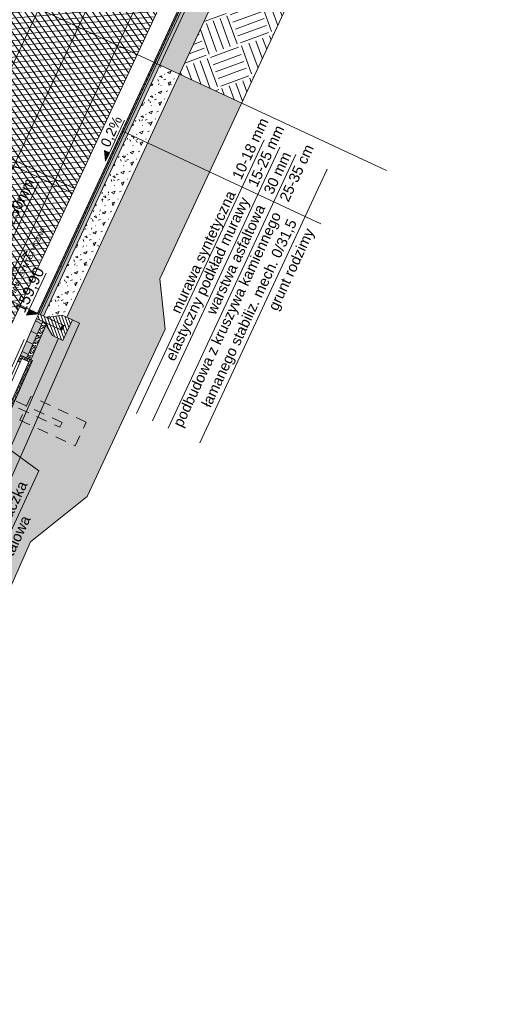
# Model space of a CAD drawing. Header units: millimetres. Extents: x 1962 to 3194, y -795 to -219.
# Tile 17 of 256: x 1995.26 to 2000.64, y -532.99 to -521.68. Entities that reach past the tile are written whole.
import ezdxf

# ---------------------------------------------------------------- set-up
doc = ezdxf.new("R2010")
doc.units = ezdxf.units.MM
doc.linetypes.add('HIDDEN', pattern=[9.525, 6.35, -3.175])
doc.layers.get('0').update_dxf_attribs({"lineweight": 5})
doc.layers.get('Defpoints').update_dxf_attribs({"lineweight": 9})
for name, color, linetype, lineweight in [('A_flagi przekrojowe', 92, 'Continuous', 9), ('A_hatch nawierzchnia', 253, 'Continuous', 9), ('A_hatch przekroje', 125, 'Continuous', 9), ('A_hidden', 137, 'HIDDEN', 9), ('A_koty wysokośc.', 53, 'Continuous', 9), ('A_ogrodzenie 1_2m', 34, 'Continuous', 9), ('A_przekrojowe', 42, 'Continuous', 9), ('A_widok', 142, 'Continuous', 9)]:
    doc.layers.add(name, color=color, linetype=linetype, lineweight=lineweight)
doc.styles.get("Standard").update_dxf_attribs({"font": 'arial.ttf'})
pattern_1 = [(45, (-0.33485, 1.339704), (-0.02245064, 0.02245064), [])]
pattern_2 = [(360, (4.064, 26.3886), (2e-13, 6.985), [5.08, -1.905]), (90, (4.064, 26.3886), (-6.985, 2e-13), [5.08, -1.905])]
pattern_3 = [(360, (4.06387, 26.3886), (0.254, 0.254), [0.03175, -0.22225]), (90, (4.06387, 26.3886), (-0.254, 0.254), [0.03175, -0.22225]), (135, (4.09562, 26.3886), (-0.254, 7e-15), [0.0449013, -0.314309]), (360, (4.09562, 26.53147), (0.254, 0.254), [0.03175, -0.22225]), (45, (4.1115, 26.5156), (7e-15, 0.254), [0.0224506, -0.3367596]), (135, (4.1115, 26.5156), (-0.254, 7e-15), [0.0224506, -0.3367596]), (360, (4.19087, 26.59497), (0.254, 0.254), [0.0449013, -0.2090987]), (45, (4.19087, 26.59497), (7e-15, 0.254), [0.03175, -0.3274603]), (135, (4.23577, 26.59497), (-0.254, 7e-15), [0.03175, -0.3274603]), (90, (4.2385, 26.4521), (-0.254, 0.254), [0.03175, -0.22225]), (45, (4.2385, 26.4521), (7e-15, 0.254), [0.0224506, -0.3367596]), (135, (4.25437, 26.46797), (-0.254, 7e-15), [0.0224506, -0.3367596]), (360, (4.09562, 26.4521), (0.254, 0.254), [0.015875, -0.212725]), (360, (4.28612, 26.5156), (0.254, 0.254), [0.015875, -0.212725]), (90, (4.20675, 26.54735), (-0.254, 0.254), [0.015875, -0.212725]), (135, (4.2385, 26.40447), (-0.254, 7e-15), [0.0224506, -0.3367596]), (135, (4.12737, 26.5791), (-0.254, 7e-15), [0.0224506, -0.3367596]), (45, (4.18293, 26.47194), (7e-15, 0.254), [0.0224506, -0.3367596]), (90, (4.15118, 26.42035), (-0.254, 0.254), [0.0039687, -0.2500312]), (90, (4.1631, 26.5275), (-0.254, 0.254), [0.0039687, -0.2500312]), (90, (4.28215, 26.57116), (-0.254, 0.254), [0.0039687, -0.2500312]), (90, (4.28612, 26.43622), (-0.254, 0.254), [0.0039687, -0.2500312])]
pattern_4 = [(225, (4.0639, 26.90586), (-3e-14, -1.07763), [0.3429, -0.4191]), (225, (4.30634, 26.6634), (-3e-14, -1.07763), [0.3429, -0.4191]), (225, (4.2471, 26.7227), (-3e-14, -1.07763), [0.35052, -0.41148]), (225, (4.1878, 26.7819), (-3e-14, -1.07763), [0.35052, -0.41148]), (225, (4.1285, 26.8412), (-3e-14, -1.07763), [0.35052, -0.41148]), (225, (4.1285, 27.38), (-3e-14, -1.07763), [0.3429, -0.4191]), (225, (4.1878, 27.32075), (-3e-14, -1.07763), [0.3429, -0.4191]), (225, (4.2471, 27.2615), (-3e-14, -1.07763), [0.3429, -0.4191]), (225, (4.30634, 27.2022), (-3e-14, -1.07763), [0.3429, -0.4191]), (225, (4.0639, 27.4447), (-3e-14, -1.077631), [0.3429, -0.4191]), (315, (3.5466, 26.9274), (1.077631, -3e-14), [0.3429, -0.4191]), (315, (3.7945, 27.1753), (1.077631, -3e-14), [0.3429, -0.4191]), (315, (3.7298, 27.1106), (1.077631, -3e-14), [0.3429, -0.4191]), (315, (3.6705, 27.05134), (1.077631, -3e-14), [0.3429, -0.4191]), (315, (3.6113, 26.9921), (1.077631, -3e-14), [0.3429, -0.4191]), (315, (4.1501, 26.9921), (1.07763, -3e-14), [0.35052, -0.41148]), (315, (4.20935, 27.05134), (1.07763, -3e-14), [0.35052, -0.41148]), (315, (4.2686, 27.1106), (1.07763, -3e-14), [0.35052, -0.41148]), (315, (4.3333, 27.1753), (1.07763, -3e-14), [0.3429, -0.4191]), (315, (4.0908, 26.9328), (1.07763, -3e-14), [0.3429, -0.4191])]

# ---------------------------------------------------------------- blocks, each defined once
blk = doc.blocks.new('zw$CA91')
at = {"layer": 'A_koty wysokośc.'}
h = blk.add_hatch(color=256, dxfattribs=at)
h.dxf.hatch_style = 1
h.paths.add_polyline_path([(-0.448, 0.753), (0, 0), (0, 0.753)])
blk.add_lwpolyline([(2.874, 0.753), (-0.448, 0.753), (0, 0), (0, 0.753)], dxfattribs=at)
blk = doc.blocks.new('zw$572')
at = {"layer": 'A_koty wysokośc.'}
h = blk.add_hatch(color=256, dxfattribs=at)
h.dxf.hatch_style = 1
h.paths.add_polyline_path([(0.12, 0.072), (0, 0), (0.12, 0)])
blk.add_line((0.12, 0), (0.578, 0), dxfattribs=at)
blk.add_lwpolyline([(0.12, 0), (0.12, 0.072), (0, 0), (0.12, 0)], close=True, dxfattribs=at)
blk = doc.blocks.new('zw$824C')
at = {"layer": 'A_hatch nawierzchnia'}
h = blk.add_hatch(color=253, dxfattribs=at)
h.dxf.hatch_style = 2
h.paths.add_polyline_path([(19.285, 1.38), (19.287, 1.3), (19.745, 1.31), (19.745, 1.39)])
at = {"layer": 'A_hatch przekroje'}
h = blk.add_hatch(dxfattribs=at)
h.set_pattern_fill('LINE', color=256, scale=0.005, angle=339.9782, style=2)
h.set_pattern_definition([(45, (-0.334849, 1.339704), (-0.01122532, 0.01122532), [])])
h.paths.add_polyline_path([(18.026, 1.355), (18.041, 1.355), (18.041, 1.325), (18.051, 1.325), (18.056, 1.325), (18.058, 1.235), (19.258, 1.26), (19.256, 1.35), (19.271, 1.35), (19.27, 1.38), (19.285, 1.38), (19.287, 1.3), (19.288, 1.25), (19.288, 1.23), (18.029, 1.205), (18.028, 1.225), (18.027, 1.275)])
h = blk.add_hatch(dxfattribs=at)
h.set_pattern_fill('LINE', color=256, scale=0.04, angle=23.9782, style=2)
h.set_pattern_definition([(89, (-0.33485, 1.3397), (-0.12698066, 0.00221646), [])])
h.paths.add_polyline_path([(19.287, 1.3), (19.745, 1.31), (19.745, 1.39), (19.285, 1.38)])
h = blk.add_hatch(dxfattribs=at)
h.set_pattern_fill('LINE', color=256, scale=0.01, angle=339.9782, style=2)
h.set_pattern_definition(pattern_1)
h.paths.add_polyline_path([(19.745, 1.29), (19.745, 1.24), (19.745, 1.09), (19.805, 1.09), (19.805, 1.37), (19.805, 1.39), (19.745, 1.39), (19.745, 1.37)])
h = blk.add_hatch(dxfattribs=at)
h.set_pattern_fill('LINE', color=256, scale=0.005, angle=24.9782, style=2)
h.set_pattern_definition([(90, (4.063871, 26.388598), (-0.015875, -7e-18), [])])
h.paths.add_polyline_path([(50.305, 1.451), (19.805, 1.39), (19.805, 1.405), (50.305, 1.466), (80.808, 1.407), (80.805, 1.39)])
h = blk.add_hatch(dxfattribs=at)
h.set_pattern_fill('ANGLE', color=256, angle=294.9782)
h.set_pattern_definition([(3e-14, (4.064, 26.3886), (-3e-15, 6.985), [5.08, -1.905]), (90, (4.064, 26.3886), (-6.985, -3e-15), [5.08, -1.905])])
h.paths.add_polyline_path([(19.805, 1.38), (19.805, 1.39), (50.305, 1.451), (80.805, 1.39), (80.805, 1.38), (50.305, 1.441)])
h = blk.add_hatch(color=251, dxfattribs=at)
h.dxf.hatch_style = 2
h.paths.add_polyline_path([(19.805, 1.37), (19.805, 1.39), (50.305, 1.451), (80.805, 1.39), (80.805, 1.37), (50.305, 1.431)])
h = blk.add_hatch(dxfattribs=at)
h.set_pattern_fill('CONC', color=256, scale=0.005, angle=324.9782, style=2)
h.set_pattern_definition([(30, (4.12772, 26.51931), (-0.0635, 0.10998523), [0, -0.127]), (30, (4.15104, 26.48145), (-0.0635, 0.10998523), [0, -0.127]), (30, (4.12005, 26.54275), (-0.0635, 0.10998523), [0, -0.127]), (8.1986, (4.082545, 26.475636), (0.393455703, 0.080514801), [0.01367828, -0.67023767]), (246.8699, (4.096083, 26.477586), (0.202955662, 0.410470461), [0.00635, -0.62865]), (160.6013, (4.093589, 26.471747), (0.9309261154, -0.342411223), [0.01170876, -1.15917332]), (236.5651, (4.064914, 26.437594), (-0.04648505, -0.173485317), [0.00283985, -0.28114079]), (356.3099, (4.06335, 26.435224), (0.283470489, 0.017014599), [0.00457911, -0.453326]), (138.4349, (4.06792, 26.43493), (-0.236985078, 0.156470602), [0.00401612, -0.39759318]), (255, (4.14165, 26.467235), (0.06350002, -0.10998526), [0.0053881, -0.17421695]), (30, (4.14026, 26.46203), (0.04648523, 0.17348523), [0.00762, -0.11938]), (165, (4.14686, 26.46584), (-0.10998526, -0.06350002), [0.0053881, -0.17421695]), (281.5651, (4.087816, 26.530006), (-0.017014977, 0.283470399), [0.00401612, -0.39759318]), (30, (4.08862, 26.52607), (0.04648523, 0.17348523), [0.00635, -0.12065]), (173.1301, (4.09412, 26.529246), (-0.456955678, 0.029470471), [0.00635, -0.62865]), (243.6901, (4.02889, 26.49745), (0.156470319, 0.236985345), [0.00457911, -0.453326]), (11.5651, (4.02686, 26.493346), (-0.283470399, -0.017014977), [0.00803224, -0.39357706]), (156.8699, (4.034728, 26.494956), (0.410470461, -0.202955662), [0.00635, -0.62865]), (30, (4.06332, 26.51147), (-0.0635, 0.10998523), [0, -0.127]), (30, (4.05014, 26.46572), (-0.0635, 0.10998523), [0, -0.127]), (30, (4.10443, 26.44281), (-0.0635, 0.10998523), [0, -0.127]), (30, (4.11444, 26.49405), (-0.0635, 0.10998523), [0, -0.127]), (30, (4.07175, 26.49433), (-0.0635, 0.10998523), [0, -0.127]), (30, (4.04565, 26.48366), (-0.0635, 0.10998523), [0, -0.127]), (30, (4.05936, 26.48278), (-0.0635, 0.10998523), [0, -0.127]), (30, (4.0702, 26.45384), (-0.0635, 0.10998523), [0, -0.127]), (30, (4.04126, 26.443), (-0.0635, 0.10998523), [0, -0.127]), (30, (4.02776, 26.46893), (-0.0635, 0.10998523), [0, -0.127]), (30, (4.01049, 26.49122), (-0.0635, 0.10998523), [0, -0.127]), (30, (4.04204, 26.51531), (-0.0635, 0.10998523), [0, -0.127]), (30, (4.0637, 26.53368), (-0.0635, 0.10998523), [0, -0.127]), (30, (4.10473, 26.5515), (-0.0635, 0.10998523), [0, -0.127]), (30, (4.09802, 26.50217), (-0.0635, 0.10998523), [0, -0.127]), (30, (4.07559, 26.51562), (-0.0635, 0.10998523), [0, -0.127]), (30, (4.11487, 26.4679), (-0.0635, 0.10998523), [0, -0.127]), (30, (4.08505, 26.44335), (-0.0635, 0.10998523), [0, -0.127]), (30, (4.13202, 26.43821), (-0.0635, 0.10998523), [0, -0.127]), (30, (4.09191, 26.42385), (-0.0635, 0.10998523), [0, -0.127]), (30, (4.05862, 26.40023), (-0.0635, 0.10998523), [0, -0.127]), (30, (4.075, 26.40235), (-0.0635, 0.10998523), [0, -0.127]), (30, (4.0672, 26.41839), (-0.0635, 0.10998523), [0, -0.127]), (30, (4.15105, 26.44333), (-0.0635, 0.10998523), [0, -0.127]), (30, (4.13822, 26.49605), (-0.0635, 0.10998523), [0, -0.127]), (30, (4.11367, 26.52587), (-0.0635, 0.10998523), [0, -0.127]), (30, (4.1088, 26.41747), (-0.0635, 0.10998523), [0, -0.127])])
h.paths.add_polyline_path([(19.805, 1.37), (19.805, 1.33), (50.305, 1.391), (80.805, 1.33), (80.805, 1.37), (50.305, 1.431)])
h = blk.add_hatch(dxfattribs=at)
h.set_pattern_fill('CONCRE', color=256, scale=0.008, angle=294.9782, style=2)
h.set_pattern_definition([(360, (4.06387, 26.4186), (0.2032, 0.2032), [0.0254, -0.1778]), (90, (4.06387, 26.4186), (-0.2032, 0.2032), [0.0254, -0.1778]), (135, (4.08927, 26.4186), (-0.2032, 6e-15), [0.035921, -0.2514472]), (360, (4.08927, 26.5329), (0.2032, 0.2032), [0.0254, -0.1778]), (45, (4.10197, 26.5202), (6e-15, 0.2032), [0.0179605, -0.2694077]), (135, (4.10197, 26.5202), (-0.2032, 6e-15), [0.0179605, -0.2694077]), (360, (4.16547, 26.5837), (0.2032, 0.2032), [0.035921, -0.167279]), (45, (4.16547, 26.5837), (6e-15, 0.2032), [0.0254, -0.2619682]), (135, (4.20139, 26.5837), (-0.2032, 6e-15), [0.0254, -0.2619682]), (90, (4.20357, 26.4694), (-0.2032, 0.2032), [0.0254, -0.1778]), (45, (4.20357, 26.4694), (6e-15, 0.2032), [0.0179605, -0.2694077]), (135, (4.21627, 26.4821), (-0.2032, 6e-15), [0.0179605, -0.2694077]), (360, (4.08927, 26.4694), (0.2032, 0.2032), [0.0127, -0.17018]), (360, (4.24167, 26.5202), (0.2032, 0.2032), [0.0127, -0.17018]), (90, (4.17817, 26.5456), (-0.2032, 0.2032), [0.0127, -0.17018]), (135, (4.20357, 26.4313), (-0.2032, 6e-15), [0.0179605, -0.2694077]), (135, (4.11467, 26.571), (-0.2032, 6e-15), [0.0179605, -0.2694077]), (45, (4.15912, 26.48527), (6e-15, 0.2032), [0.0179605, -0.2694077]), (90, (4.13372, 26.444), (-0.2032, 0.2032), [0.003175, -0.200025]), (90, (4.14325, 26.52972), (-0.2032, 0.2032), [0.003175, -0.200025]), (90, (4.2385, 26.56465), (-0.2032, 0.2032), [0.003175, -0.200025]), (90, (4.24167, 26.4567), (-0.2032, 0.2032), [0.003175, -0.200025])])
h.paths.add_polyline_path([(6.765, 1), (6.965, 1), (6.965, 1.01), (18.028, 1.234), (18.029, 1.205), (19.288, 1.23), (19.288, 1.25), (19.725, 1.259), (19.645, 1.14), (19.645, 1.067), (6.804, 0.806), (6.794, 0.86), (6.765, 0.88)])
h = blk.add_hatch(dxfattribs=at)
h.set_pattern_fill('CONC', color=256, scale=0.005, angle=294.9782, style=2)
h.set_pattern_definition([(9e-13, (-0.2142, 1.42098), (-2e-15, 0.127), [0, -0.127]), (9e-13, (-0.21293, 1.37653), (-2e-15, 0.127), [0, -0.127]), (9e-13, (-0.20912, 1.44511), (-2e-15, 0.127), [0, -0.127]), (338.1986, (-0.27516, 1.405744), (0.381000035, -0.12699999), [0.0136783, -0.6702377]), (216.8699, (-0.26246, 1.400664), (0.38099999, 0.254000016), [0.00635, -0.62865]), (130.6013, (-0.267539, 1.396854), (0.6350000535, -0.761999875), [0.0117088, -1.1591733]), (206.5651, (-0.30945, 1.381614), (-0.1269999, -0.12700017), [0.00283985, -0.2811408]), (326.3099, (-0.31199, 1.380344), (0.253999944, -0.12700017), [0.0045791, -0.453326]), (108.4349, (-0.30818, 1.377804), (-0.1269998, 0.254000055), [0.0040161, -0.3975932]), (225, (-0.22817, 1.36891), (2e-15, -0.12700004), [0.0053881, -0.17421695]), (9e-13, (-0.23198, 1.3651), (0.127, 0.127), [0.00762, -0.11938]), (135, (-0.22436, 1.3651), (-0.12700004, -2e-15), [0.0053881, -0.17421695]), (251.5651, (-0.24341, 1.450194), (0.1269998, 0.254000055), [0.0040161, -0.3975932]), (9e-13, (-0.24468, 1.44638), (0.127, 0.127), [0.00635, -0.12065]), (143.1301, (-0.23833, 1.446384), (-0.38099999, 0.254000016), [0.00635, -0.62865]), (213.6901, (-0.31072, 1.451464), (0.253999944, 0.12700017), [0.0045791, -0.453326]), (341.5651, (-0.31453, 1.448924), (-0.254000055, 0.1269998), [0.00803224, -0.3935771]), (126.8699, (-0.30691, 1.446384), (0.254000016, -0.38099999), [0.00635, -0.62865]), (9e-13, (-0.27389, 1.44638), (-2e-15, 0.127), [0, -0.127]), (9e-13, (-0.30818, 1.41336), (-2e-15, 0.127), [0, -0.127]), (9e-13, (-0.27262, 1.36637), (-2e-15, 0.127), [0, -0.127]), (9e-13, (-0.23833, 1.40574), (-2e-15, 0.127), [0, -0.127]), (9e-13, (-0.27516, 1.42733), (-2e-15, 0.127), [0, -0.127]), (9e-13, (-0.3031, 1.43114), (-2e-15, 0.127), [0, -0.127]), (9e-13, (-0.29167, 1.42352), (-2e-15, 0.127), [0, -0.127]), (9e-13, (-0.29675, 1.39304), (-2e-15, 0.127), [0, -0.127]), (9e-13, (-0.32723, 1.39812), (-2e-15, 0.127), [0, -0.127]), (9e-13, (-0.32596, 1.42733), (-2e-15, 0.127), [0, -0.127]), (9e-13, (-0.32977, 1.45527), (-2e-15, 0.127), [0, -0.127]), (9e-13, (-0.2904, 1.46035), (-2e-15, 0.127), [0, -0.127]), (9e-13, (-0.26246, 1.46543), (-2e-15, 0.127), [0, -0.127]), (9e-13, (-0.21801, 1.46035), (-2e-15, 0.127), [0, -0.127]), (9e-13, (-0.24849, 1.42098), (-2e-15, 0.127), [0, -0.127]), (9e-13, (-0.26119, 1.44384), (-2e-15, 0.127), [0, -0.127]), (9e-13, (-0.25103, 1.38288), (-2e-15, 0.127), [0, -0.127]), (9e-13, (-0.28913, 1.37653), (-2e-15, 0.127), [0, -0.127]), (9e-13, (-0.25103, 1.3486), (-2e-15, 0.127), [0, -0.127]), (9e-13, (-0.29294, 1.35621), (-2e-15, 0.127), [0, -0.127]), (9e-13, (-0.33358, 1.3524), (-2e-15, 0.127), [0, -0.127]), (9e-13, (-0.31834, 1.34605), (-2e-15, 0.127), [0, -0.127]), (9e-13, (-0.31707, 1.36383), (-2e-15, 0.127), [0, -0.127]), (9e-13, (-0.23198, 1.34351), (-2e-15, 0.127), [0, -0.127]), (9e-13, (-0.21674, 1.39558), (-2e-15, 0.127), [0, -0.127]), (9e-13, (-0.22309, 1.43368), (-2e-15, 0.127), [0, -0.127]), (9e-13, (-0.28151, 1.34224), (-2e-15, 0.127), [0, -0.127])])
h.paths.add_polyline_path([(19.288, 1.25), (19.73, 1.259), (19.745, 1.29), (19.745, 1.31), (19.287, 1.3)])
h = blk.add_hatch(dxfattribs=at)
h.set_pattern_fill('LINE', color=256, scale=0.01, angle=339.9782, style=2)
h.set_pattern_definition(pattern_1)
h.paths.add_polyline_path([(19.645, 1.058), (19.645, 1.14), (19.725, 1.259), (19.745, 1.29), (19.745, 1.09), (19.745, 1.07), (19.805, 1.07), (19.805, 1.09), (19.805, 1.29), (19.905, 1.14), (19.905, 1.01), (19.645, 1.01)])
h = blk.add_hatch(dxfattribs=at)
h.set_pattern_fill('CONCRE', color=256, scale=0.01, angle=294.9782, style=2)
h.set_pattern_definition(pattern_3)
h.paths.add_polyline_path([(19.805, 1.3), (19.805, 1.29), (19.905, 1.14), (19.905, 1.08), (22.985, 1.086), (22.985, 1.336), (19.805, 1.33)])
h = blk.add_hatch(dxfattribs=at)
h.set_pattern_fill('CONCRE', color=256, scale=0.01, angle=294.9782, style=2)
h.set_pattern_definition(pattern_3)
h.paths.add_polyline_path([(22.985, 1.086), (29.199, 1.098), (29.199, 1.348), (22.985, 1.336)])
h = blk.add_hatch(dxfattribs=at)
h.set_pattern_fill('EARTH2', color=256, scale=0.03, angle=339.9782, style=2)
h.set_pattern_definition(pattern_4)
h.paths.add_polyline_path([(-5.126, 1.04), (0.685, 1.04), (0.685, 0.97), (0.625, 0.97), (0.585, 0.69), (0.805, 0.69), (0.799, 0.72), (6.225, 0.789), (6.225, 0.659), (6.958, 0.659), (19.905, 0.922), (19.905, 1.01), (19.905, 1.08), (22.985, 1.086), (22.985, 0.3), (20.756, 0.3), (20.258, 0), (18.135, 0), (17.39, 0.371), (7.113, 0.162), (6.939, 0.03), (6.046, 0.03), (5.74, 0.283), (4.433, 0.266), (0.271, -3.175), (-2.236, -3.175), (-5.126, -0.785)])
edge = h.paths.add_edge_path(flags=16)
edge.add_arc((19.534, 0.747), 0.08, 0, 360)
edge = h.paths.add_edge_path(flags=16)
edge.add_arc((-0.982, -1.057), 0.1, 1080, 1440)
h = blk.add_hatch(dxfattribs=at)
h.set_pattern_fill('ANSI36', color=256, scale=0.01, angle=294.9782, style=2)
h.set_pattern_definition([(45, (0.66515, 1.369704), (0.01683798, 0.06173926), [0.079375, -0.015875, 0, -0.015875])])
h.paths.add_polyline_path([(6.225, 0.659), (6.225, 0.8), (6.805, 0.8), (6.804, 0.806), (19.645, 1.067), (19.645, 1.01), (19.905, 1.01), (19.905, 0.922), (6.958, 0.659)])
h = blk.add_hatch(dxfattribs=at)
h.set_pattern_fill('DOTS', color=256, scale=0.005, angle=200.0218, style=2)
h.set_pattern_definition([(265.04361, (-0.334849, 1.339704), (0.0075649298, -0.0046396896), [0, -0.0079375])])
h.paths.add_polyline_path([(19.745, 1.07), (19.805, 1.07), (19.805, 1.09), (19.745, 1.09)])
h = blk.add_hatch(dxfattribs=at)
h.set_pattern_fill('EARTH2', color=256, scale=0.03, angle=339.9782, style=2)
h.set_pattern_definition(pattern_4)
h.paths.add_polyline_path([(22.985, 0.3), (29.199, 0.3), (29.199, 1.098), (22.985, 1.086)])
at = {"layer": 'A_przekrojowe'}
h = blk.add_hatch(dxfattribs=at)
h.set_pattern_fill('ANGLE', color=256, angle=294.9782)
h.set_pattern_definition(pattern_2)
h.paths.add_polyline_path([(22.285, 1.391), (22.225, 1.391), (20.805, 1.39), (20.805, 1.38), (22.692, 1.382), (22.692, 1.392)])
h = blk.add_hatch(dxfattribs=at)
h.set_pattern_fill('ANGLE', color=256, angle=294.9782)
h.set_pattern_definition(pattern_2)
h.paths.add_polyline_path([(20.805, 1.38), (20.805, 1.36), (22.692, 1.362), (22.692, 1.382)])
h = blk.add_hatch(dxfattribs=at)
h.set_pattern_fill('ANGLE', color=256, angle=294.9782)
h.set_pattern_definition(pattern_2)
h.paths.add_polyline_path([(20.805, 1.36), (20.805, 1.32), (22.692, 1.322), (22.692, 1.362)])
h = blk.add_hatch(dxfattribs=at)
h.set_pattern_fill('ANGLE', color=256, angle=294.9782)
h.set_pattern_definition(pattern_2)
h.paths.add_polyline_path([(20.805, 1.32), (20.805, 1.29), (20.905, 1.14), (20.905, 1.09), (22.005, 1.07), (22.005, 0.81), (22.265, 0.81), (22.265, 1.07), (22.692, 1.079), (22.692, 1.322), (20.805, 1.32)])
h = blk.add_hatch(dxfattribs=at)
h.set_pattern_fill('ANGLE', color=256, angle=294.9782)
h.set_pattern_definition(pattern_2)
h.paths.add_polyline_path([(22.169, 0.868, 1), (22.101, 1.013, 1)])
at = {"layer": 'A_widok'}
h = blk.add_hatch(dxfattribs=at)
h.set_pattern_fill('DIAMONDS', color=256, scale=0.02, angle=294.9782, style=2)
h.set_pattern_definition([(60, (-0.33485, 1.339704), (-0.05499261, 0.03175), []), (120, (-0.33485, 1.339704), (-0.05499261, -0.03175), [])])
h.paths.add_polyline_path([(18.785, 1.675), (18.785, 4.39), (31.775, 4.39), (31.775, 1.625), (18.815, 1.625), (18.815, 1.675)])
at = {"layer": 'A_flagi przekrojowe'}
for p, q in [((19.805, 1.39), (19.805, 1.941)), ((22.111, 1.405), (22.111, -1.111)), ((22.711, -0.111), (19.242, -0.111)), ((22.711, -0.311), (19.242, -0.311)), ((22.711, -0.511), (19.242, -0.511)), ((22.711, -0.911), (19.242, -0.911))]:
    blk.add_line(p, q, dxfattribs=at)
for points in [[(18.815, 1.592), (19.138, 2.03), (21.178, 2.03)], [(19.805, 1.815), (20.402, 1.815), (20.333, 1.842), (20.333, 1.815)], [(17, 0.627), (18.17, 0.627), (18.311, 1.346)]]:
    blk.add_lwpolyline(points, dxfattribs=at)
at = {"layer": 'A_hatch przekroje'}
blk.add_lwpolyline([(50.305, 1.451), (19.805, 1.39), (19.805, 1.405), (50.305, 1.466), (80.808, 1.407), (80.805, 1.39)], close=True, dxfattribs=at)
at = {"layer": 'A_hidden', "ltscale": 0.02}
blk.add_lwpolyline([(18.725, 1.369), (18.725, 0.62), (18.785, 0.62), (18.785, 1.37)], dxfattribs=at)
blk.add_lwpolyline([(18.605, 0.37), (18.905, 0.37), (18.905, 1.07), (18.605, 1.07)], close=True, dxfattribs=at)
at = {"layer": 'A_ogrodzenie 1_2m'}
blk.add_line((43.897, 1.625), (18.815, 1.625), dxfattribs=at)
at = {"layer": 'A_przekrojowe'}
for p, q in [((19.745, 1.39), (19.285, 1.38)), ((19.805, 1.39), (50.305, 1.451)), ((19.805, 1.37), (50.305, 1.431)), ((19.805, 1.33), (50.305, 1.391)), ((19.745, 1.31), (19.287, 1.3)), ((19.725, 1.259), (19.288, 1.25)), ((19.905, 1.08), (50.305, 1.141)), ((19.645, 1.067), (6.804, 0.806)), ((19.905, 0.922), (6.958, 0.659)), ((19.905, 1.01), (19.905, 0.922))]:
    blk.add_line(p, q, dxfattribs=at)
for points in [[(18.026, 1.355), (18.029, 1.205), (19.288, 1.23), (19.285, 1.38)], [(19.256, 1.35), (19.271, 1.35), (19.27, 1.38), (19.285, 1.38)], [(18.056, 1.325), (18.058, 1.235), (19.258, 1.26), (19.256, 1.35)], [(19.805, 1.29), (19.905, 1.14), (19.905, 1.01), (19.645, 1.01), (19.645, 1.14), (19.745, 1.29)], [(19.805, 1.09), (19.805, 1.07), (19.745, 1.07), (19.745, 1.09)]]:
    blk.add_lwpolyline(points, dxfattribs=at)
for points in [[(19.211, 1.349), (19.221, 1.349), (19.22, 1.379), (19.21, 1.379)], [(19.241, 1.349), (19.251, 1.35), (19.25, 1.38), (19.24, 1.379)], [(19.745, 1.09), (19.805, 1.09), (19.805, 1.39), (19.745, 1.39)]]:
    blk.add_lwpolyline(points, close=True, dxfattribs=at)
at = {"layer": 'A_widok'}
for p, q in [((21.225, 1.625), (21.225, 4.39)), ((21.285, 1.625), (21.285, 4.39)), ((21.285, 1.625), (21.285, 4.39)), ((18.785, 2.87), (31.775, 2.87)), ((18.785, 2.37), (31.775, 2.37)), ((18.785, 1.87), (31.775, 1.87)), ((19.241, 1.349), (18.041, 1.325))]:
    blk.add_line(p, q, dxfattribs=at)
blk.add_lwpolyline([(18.041, 1.355), (19.27, 1.38), (19.271, 1.35), (18.041, 1.325)], close=True, dxfattribs=at)
at = {"layer": 'Defpoints'}
for p, q in [((22.985, 7.464), (22.985, -1.533)), ((17.39, 0.371), (7.113, 0.162)), ((17.39, 0.371), (18.135, 0)), ((20.756, 0.3), (20.258, 0)), ((89.261, 0.3), (20.756, 0.3)), ((20.258, 0), (18.135, 0))]:
    blk.add_line(p, q, dxfattribs=at)
at = {"layer": 'A_koty wysokośc.'}
for p, xscale, yscale, zscale, rotation in [((18.946, 1.408), 0.8999999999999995, 0.8999999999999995, 0.8999999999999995, 1.164050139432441), ((21.717, 1.435), 0.8999999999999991, 0.8999999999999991, 0.8999999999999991, 0.1718868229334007)]:
    blk.add_blockref('zw$572', p, dxfattribs=dict(at, xscale=xscale, yscale=yscale, zscale=zscale, rotation=rotation))
at = {"layer": 'A_koty wysokośc.', "xscale": 0.16, "yscale": 0.16, "zscale": 0.16}
blk.add_blockref('zw$CA91', (19.805, 1.39), dxfattribs=at)
at = {"layer": 'A_flagi przekrojowe'}
for s, insert, char_height, width, attachment_point in [('deska odbojowa h=250mm', (19.155, 2.199), 0.12, 2.37578, 1), ('BOISKO\\PNAW. SYNTETYCZNA', (19.866, 1.89), 0.06, 0.99674, 1), ('wycieraczka stalowa', (17.063, 0.799), 0.12, 1.42073, 1), ('murawa syntetyczna', (22.011, 0.039), 0.12, 2.73529, 3), ('10-18 mm', (22.173, -0.011), 0.12, 0.96882, 4), ('elastyczny podkład murawy', (22.011, -0.136), 0.12, 2.80878, 3), ('15-25 mm', (22.173, -0.211), 0.12, 0.96882, 4), ('warstwa asfaltowa', (22.011, -0.336), 0.12, 3.8068, 3), ('30 mm', (22.173, -0.411), 0.12, 0.96882, 4), ('podbudowa z kruszywa kamiennego \\P{\\fArial|b0|i0|c0|p34;\\W7.17750; }łamanego stabiliz. mech. 0/31,5', (22.011, -0.536), 0.12, 3.8068, 3), ('25-35 cm', (22.173, -0.611), 0.12, 0.96882, 4), ('{\\fArial|b0|i0|c0|p34;\\W9.15439;      }grunt rodzimy', (18.426, -0.961), 0.12, 3.57226, 1)]:
    blk.add_mtext(s, dxfattribs=dict(at, insert=insert, char_height=char_height, width=width, attachment_point=attachment_point))
at = {"layer": 'A_koty wysokośc.', "insert": (19.737, 1.591), "char_height": 0.128, "width": 0.82529, "attachment_point": 4}
blk.add_mtext('159,90', dxfattribs=at)
at = {"layer": 'A_koty wysokośc.', "insert": (21.872, 1.509), "char_height": 0.1152, "width": 0.74276, "attachment_point": 4, "rotation": 0.1719}
blk.add_mtext('0,2%', dxfattribs=at)

msp = doc.modelspace()

# ---------------------------------------------------------------- block references
at = {"rotation": 65.0218058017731}
msp.add_blockref('zw$824C', (1988.3752, -543.6003), dxfattribs=at)

doc.saveas('drawing.dxf')
